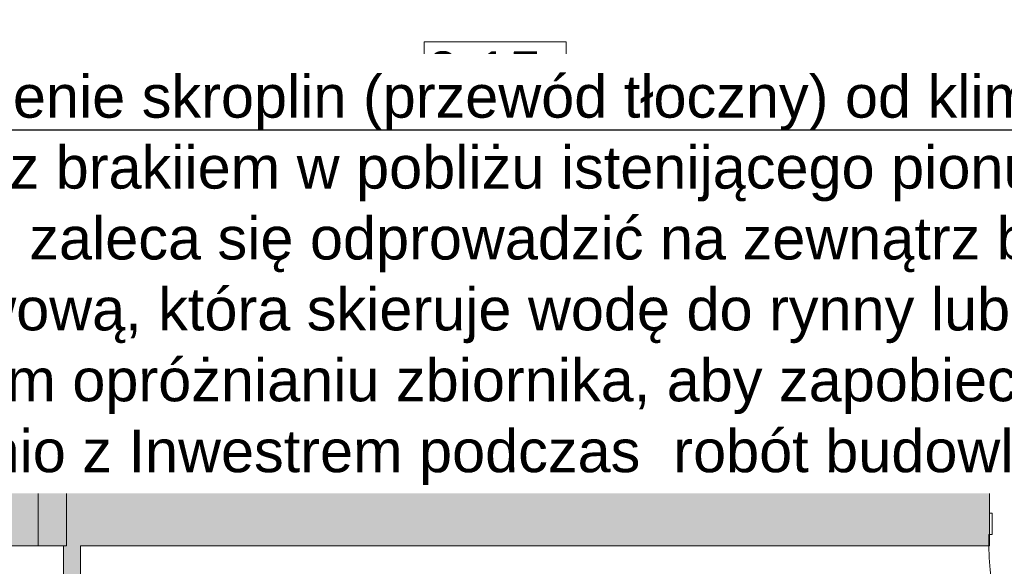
# Model space of a CAD drawing. Header units: millimetres. Extents: x 922208 to 1069538, y -182208 to -99877.
# Tile 91 of 256: x 975422 to 978895, y -163847 to -161920. Entities that reach past the tile are written whole.
import ezdxf
from ezdxf import colors
from ezdxf.entities.mleader import LeaderData, LeaderLine
from ezdxf.math import Vec2, Vec3

# ---------------------------------------------------------------- set-up
doc = ezdxf.new("R2010")
doc.units = ezdxf.units.MM
doc.header["$MEASUREMENT"] = 0
doc.linetypes.add('HIDDEN', pattern=[20, 10, -10])
for name, color, linetype, lineweight in [('IS_KLIM Opis_Średnice', 7, 'Continuous', 9), ('IS_POWRÓT', 5, 'HIDDEN', 30), ('Nowe_210-A Pomieszczenia_Nr_pióra__41', 7, 'Continuous', 15), ('Nowe_220-A Ściany_Nr_pióra__19', 255, 'Continuous', 0), ('Nowe_220-A Ściany_Nr_pióra__23', 7, 'Continuous', 15), ('Nowe_220-A Ściany_Nr_pióra__27', 7, 'Continuous', 25), ('Nowe_220-A Ściany_Nr_pióra__3', 7, 'Continuous', 13), ('Nowe_220-A Ściany_Nr_pióra__7', 7, 'Continuous', 13), ('Nowe_450-K Stropy_Nr_pióra__21', 7, 'Continuous', 25)]:
    doc.layers.add(name, color=color, linetype=linetype, lineweight=lineweight)
doc.styles.add('STYL_AUTOMATYCZNY_1', font='arial.ttf')

# ---------------------------------------------------------------- blocks, each defined once
blk = doc.blocks.new('parter01')
at = {"layer": 'Nowe_220-A Ściany_Nr_pióra__19', "linetype": 'Continuous', "lineweight": 0}
for points in [[(974086.55073, -102670.02068), (975586.55073, -102670.02068), (975586.55073, -102430.02068), (974086.55073, -102430.02068)], [(974326.55073, -104090.02068), (975586.55073, -104090.02068), (975586.55073, -103690.02068), (974326.55073, -103690.02068)], [(976836.55073, -103850.02068), (977236.55073, -103850.02068), (977236.55073, -103690.02068), (976836.55073, -103690.02068)], [(975486.55073, -104090.02068), (978842.28427, -104090.02068), (978842.28427, -103850.0207), (975486.55073, -103850.0207)], [(975576.55073, -104090.02068), (975576.55073, -104330.02069), (975636.55072, -104330.02069), (975636.55072, -104090.02068)]]:
    blk.add_hatch(color=255, dxfattribs=at).paths.add_polyline_path(points)
at = {"layer": 'Nowe_210-A Pomieszczenia_Nr_pióra__41', "color": 7, "linetype": 'Continuous', "lineweight": 0}
for p, q in [((976848.3824, -102312.16343), (977348.7624, -102312.16343)), ((976848.3824, -102547.87793), (976848.3824, -102312.16343)), ((977348.7624, -102312.16343), (977348.7624, -102547.87793)), ((977348.7624, -102547.87793), (976848.3824, -102547.87793))]:
    blk.add_line(p, q, dxfattribs=at)
at = {"layer": 'Nowe_220-A Ściany_Nr_pióra__23', "color": 7, "linetype": 'Continuous', "lineweight": 0}
for p, q in [((978842.28427, -104090.02068), (978842.28427, -103975.02068)), ((978842.28427, -103975.02068), (978852.28427, -103975.02068)), ((978852.28427, -103975.02068), (978852.28427, -104050.02068)), ((978852.28427, -104050.02068), (978840.28427, -104050.02068)), ((978840.28427, -104050.02068), (978840.28427, -104090.02068)), ((978840.28427, -104090.02068), (978842.28427, -104090.02068))]:
    blk.add_line(p, q, dxfattribs=at)
at = {"layer": 'Nowe_220-A Ściany_Nr_pióra__27', "color": 7, "linetype": 'Continuous', "lineweight": 0}
for p, q in [((978842.28427, -103975.02068), (978842.28427, -103850.02068)), ((978842.28427, -103975.02068), (978842.28427, -103850.02068)), ((978842.28427, -104090.02068), (978842.28427, -103975.02068)), ((978842.28427, -104090.02068), (978842.28427, -103975.02068)), ((978842.28427, -104090.02068), (978842.28427, -103975.02068))]:
    blk.add_line(p, q, dxfattribs=at)
for points in [[(975586.55073, -102430.02068), (974086.55073, -102430.02068)], [(975586.55073, -102670.02068), (975586.55073, -102430.02068)], [(974086.55073, -102670.02068), (975586.55073, -102670.02068)], [(975586.55073, -103690.02068), (974326.55073, -103690.02068)], [(975586.55073, -104090.02068), (975586.55073, -103690.02068)], [(977236.55073, -103690.02068), (976836.55073, -103690.02068)], [(976836.55073, -103690.02068), (976836.55073, -103850.02068)], [(977236.55073, -103850.02068), (977236.55073, -103690.02068)], [(978842.28427, -103850.02068), (975486.55073, -103850.02068)], [(975486.55073, -103850.02068), (975486.55073, -104090.02068)], [(976836.55073, -103850.02068), (977236.55073, -103850.02068)], [(974326.55073, -104090.02068), (975586.55073, -104090.02068)], [(975486.55073, -104090.02068), (975576.55073, -104090.02068)], [(975576.55073, -104090.02068), (975576.55073, -104330.02069)], [(975636.55073, -104090.02068), (978842.28427, -104090.02068)], [(975636.55073, -104330.02069), (975636.55073, -104090.02068)]]:
    blk.add_lwpolyline(points, dxfattribs=at)
at = {"layer": 'Nowe_220-A Ściany_Nr_pióra__3', "color": 7, "linetype": 'Continuous', "lineweight": 0}
blk.add_arc((979664.28427, -104090.02068), 824, 180, 270, dxfattribs=at)
at = {"layer": 'Nowe_450-K Stropy_Nr_pióra__21', "color": 7, "linetype": 'Continuous', "lineweight": 0, "flags": 128}
blk.add_lwpolyline([(975486.55073, -103690.02068), (975486.55073, -102670.02068)], dxfattribs=at)
at = {"layer": 'Nowe_210-A Pomieszczenia_Nr_pióra__41', "color": 7, "linetype": 'Continuous', "lineweight": 0, "insert": (977098.5724, -102346.44915), "char_height": 150, "attachment_point": 2, "style": 'STYL_AUTOMATYCZNY_1'}
blk.add_mtext('\\A1;{\\pqc;\\pt0,25;\\fArial|b0|i0|c238|p0;\\W1.000000;0.15\\fArial|b0|i0|c238|p0;\\W1.000000;\\A1{\\H.66x;\\S^  ;}\\fArial|b0|i0|c238|p0;\\W1.000000;\\fArial|b0|i0|c238|p0;\\W1.000000;\\A1{\\H.66x;\\S^  ;}}', dxfattribs=at)
at = {"layer": 'Nowe_220-A Ściany_Nr_pióra__7', "color": 7, "linetype": 'Continuous', "lineweight": 0, "insert": (979191.87647, -104190.02068), "char_height": 125, "attachment_point": 7, "rotation": 90, "style": 'STYL_AUTOMATYCZNY_1'}
blk.add_mtext('\\A1;{\\pql;\\pt0;\\fArial|b0|i0|c238|p0;\\W1.000000;80\\fArial|b0|i0|c238|p0;\\W1.000000;\\A1{\\H.66x;\\S^  ;}\\fArial|b0|i0|c238|p0;\\W1.000000;\\fArial|b0|i0|c238|p0;\\W1.000000;}', dxfattribs=at)

msp = doc.modelspace()

# ---------------------------------------------------------------- block references
at = {"layer": 'IS_POWRÓT', "color": 27, "linetype": 'ByBlock', "lineweight": 30}
msp.add_blockref('parter01', (0, -59685.2), dxfattribs=at)

# ---------------------------------------------------------------- next in the draw order: leaders
at = {"layer": 'IS_KLIM Opis_Średnice', "ltscale": 30}
ml = msp.add_multileader_mtext('Standard', dxfattribs=at)
ml.set_content('{\\fArial|b0|i0|c238|p0;\\C7;Odprowadzenie skroplin (przewód tłoczny) od klimatyzatora zastosować pompkę skroplin. W związku z brakiiem w pobliżu istenijącego pionu kanalizacyji sanitarnej skropliny z klimatyzacji zaleca się odprowadzić na zewnątrz budynku. W tym celu należy zamontować rurę odpływową, która skieruje wodę do rynny lub specjalnego zbiornika. Należy pamiętać o regularnym opróżnianiu zbiornika, aby zapobiec jego przepełnieniu. Ustalić bezpośrednio z Inwestrem podczas  robót budowlanych.  }', color=256)
ml.set_leader_properties()
ml.build(insert=Vec2(0, 0))
ml.multileader.update_dxf_attribs({"text_left_attachment_type": 6, "text_right_attachment_type": 6, "dogleg_length": 0.36})
ctx = ml.context
ctx.base_point, ctx.char_height, ctx.plane_origin, ctx.plane_y_axis = Vec3(974324.6, -162309.3), 150, Vec3(1001492.7, -152860.8), Vec3(0, -1)
ctx.left_attachment, ctx.right_attachment = 6, 6
notes = []
notes.append((ctx, [(0, (1, 1, 0), (982628, -162309.3), (-1, 0), 0.36, [(1, [(982965.1, -161006.5), (986115.7, -160976.5)], 256, [])])]))
ctx.mtext.insert, ctx.mtext.width, ctx.mtext.flow_direction = Vec3(974326.6, -162115.2), 8371.204, 5
ctx.mtext.has_bg_fill, ctx.mtext.bg_color, ctx.mtext.bg_scale_factor, ctx.mtext.bg_transparency, ctx.mtext.use_window_bg_color = 1, -939524096, 1.5, 0, 1
for ctx, leaders in notes:
    for number, flags, end, landing, length, lines in leaders:
        leader = LeaderData()
        leader.index, (leader.has_last_leader_line, leader.has_dogleg_vector, leader.attachment_direction) = number, flags
        leader.last_leader_point, leader.dogleg_vector, leader.dogleg_length = Vec3(end), Vec3(landing), length
        for number, points, colour, breaks in lines:
            line = LeaderLine()
            line.index, line.vertices, line.color, line.breaks = number, Vec3.list(points), colors.encode_raw_color(colour), breaks
            leader.lines.append(line)
        ctx.leaders.append(leader)

doc.saveas('drawing.dxf')
